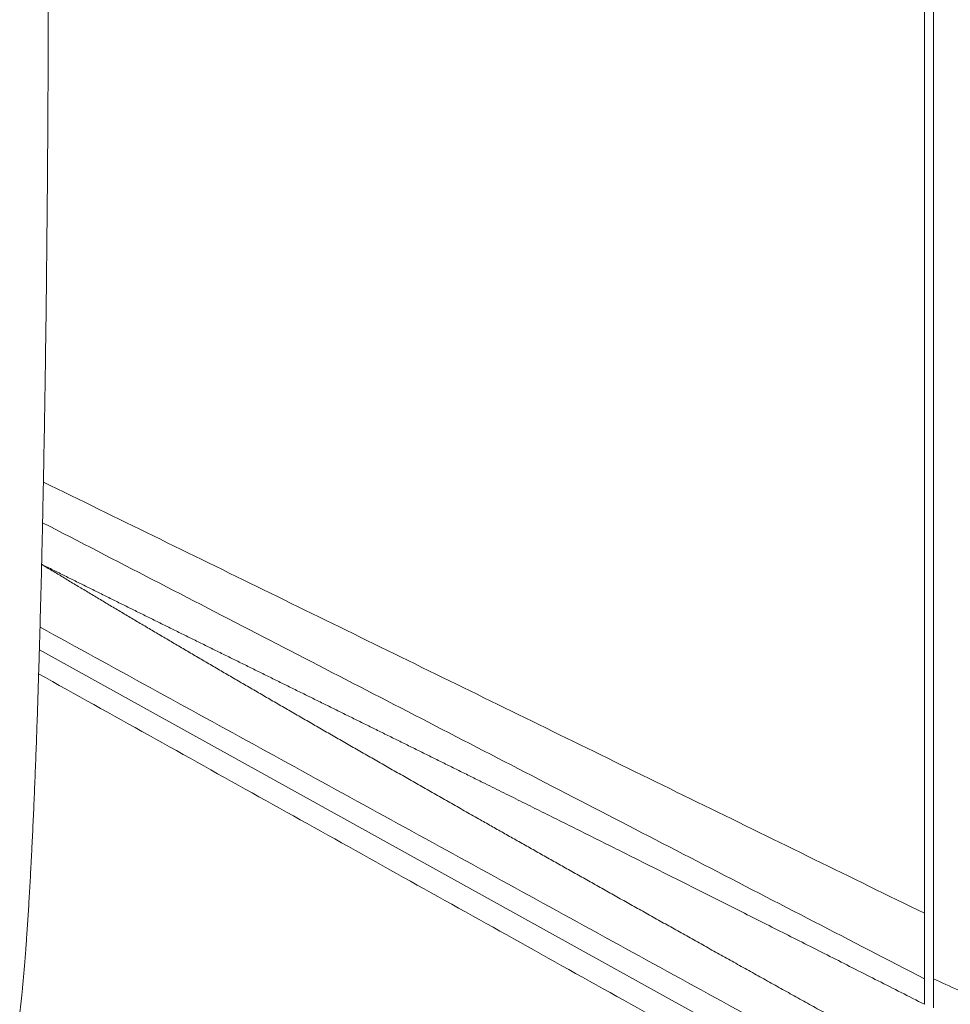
# Model space of a CAD drawing. Header units: millimetres. Extents: x 35469 to 44263, y -24881 to -16268.
# Tile 151 of 231: x 43779 to 43787, y -24759 to -24751. Entities that reach past the tile are written whole.
import ezdxf

# ---------------------------------------------------------------- set-up
doc = ezdxf.new("R2010")
doc.units = ezdxf.units.MM
doc.header["$LTSCALE"] = 0.3175
doc.layers.add('1轮廓实线层', color=7, linetype='Continuous', lineweight=18)

# ---------------------------------------------------------------- blocks, each defined once
blk = doc.blocks.new('MR20E-1840')
at = {"layer": '1轮廓实线层'}
for p, q in [((15623.5056, -10816.2232), (15623.5056, -10800.2578)), ((15623.4003, -10817.5605), (15616.0033, -10813.4607)), ((15623.4306, -10816.2232), (15623.4306, -10815.6738)), ((15623.4306, -10816.4378), (15623.4306, -10816.2232)), ((15623.5056, -10816.4684), (15623.5056, -10816.2232))]:
    blk.add_line(p, q, dxfattribs=at)
for points, knots in [([(15623.4306, -10815.6738), (15623.4306, -10815.0198), (15623.4306, -10814.3657), (15623.4306, -10813.0576), (15623.4306, -10812.4035), (15623.4306, -10811.0954), (15623.4306, -10810.4413), (15623.4306, -10809.1332), (15623.4306, -10808.4792), (15623.4306, -10807.171), (15623.4306, -10806.517), (15623.4306, -10805.2089), (15623.4306, -10804.5548), (15623.4306, -10803.2467), (15623.4306, -10802.5926), (15623.4306, -10801.3783), (15623.4306, -10800.8181), (15623.4306, -10800.2578)], [0, 0, 0, 0, 0.127282, 0.127282, 0.254564, 0.254564, 0.381846, 0.381846, 0.509128, 0.509128, 0.63641, 0.63641, 0.763692, 0.763692, 0.890974, 0.890974, 1, 1, 1, 1]), ([(15616.0371, -10812.0536), (15616.0415, -10811.8272), (15616.0456, -10811.5955), (15616.0531, -10811.1232), (15616.0565, -10810.8826), (15616.0626, -10810.394), (15616.0654, -10810.146), (15616.07, -10809.6445), (15616.072, -10809.391), (15616.0753, -10808.88), (15616.0765, -10808.6226), (15616.0782, -10808.1057), (15616.0787, -10807.8462), (15616.079, -10807.327), (15616.0787, -10807.0672), (15616.0775, -10806.5492), (15616.0764, -10806.291), (15616.0737, -10805.7777), (15616.0719, -10805.5228), (15616.0677, -10805.0179), (15616.0652, -10804.768), (15616.0596, -10804.2749), (15616.0564, -10804.0318), (15616.0493, -10803.5539), (15616.0454, -10803.3192), (15616.037, -10802.8599), (15616.0324, -10802.6353), (15616.0227, -10802.1977), (15616.0175, -10801.9847), (15616.0065, -10801.5717), (15616.0007, -10801.3718), (15615.9886, -10800.9865), (15615.9823, -10800.801), (15615.9757, -10800.6234)], [0, 0, 0, 0, 0.0625, 0.0625, 0.125, 0.125, 0.1875, 0.1875, 0.25, 0.25, 0.3125, 0.3125, 0.375, 0.375, 0.4375, 0.4375, 0.5, 0.5, 0.5625, 0.5625, 0.625, 0.625, 0.6875, 0.6875, 0.75, 0.75, 0.8125, 0.8125, 0.875, 0.875, 0.9375, 0.9375, 1, 1, 1, 1]), ([(15616.0222, -10812.7441), (15616.0385, -10812.7522), (15616.0711, -10812.7684), (15616.12, -10812.7927), (15616.169, -10812.8171), (15616.2179, -10812.8414), (15616.2669, -10812.8657), (15616.3159, -10812.89), (15616.3649, -10812.9143), (15616.4139, -10812.9386), (15616.4629, -10812.963), (15616.512, -10812.9873), (15616.561, -10813.0116), (15616.6101, -10813.0359), (15616.6591, -10813.0602), (15616.7082, -10813.0845), (15616.7573, -10813.1088), (15616.8064, -10813.1331), (15616.8555, -10813.1574), (15616.9046, -10813.1817), (15616.9538, -10813.206), (15617.0029, -10813.2303), (15617.0521, -10813.2546), (15617.1012, -10813.2789), (15617.1504, -10813.3032), (15617.1996, -10813.3275), (15617.2488, -10813.3518), (15617.298, -10813.3761), (15617.3473, -10813.4004), (15617.3965, -10813.4247), (15617.4457, -10813.449), (15617.495, -10813.4734), (15617.5443, -10813.4977), (15617.5936, -10813.522), (15617.6429, -10813.5464), (15617.6922, -10813.5707), (15617.7415, -10813.595), (15617.7908, -10813.6194), (15617.8402, -10813.6437), (15617.8895, -10813.6681), (15617.9389, -10813.6924), (15617.9882, -10813.7168), (15618.0376, -10813.7412), (15618.087, -10813.7655), (15618.1364, -10813.7899), (15618.1859, -10813.8143), (15618.2353, -10813.8387), (15618.2847, -10813.8631), (15618.3342, -10813.8875), (15618.3837, -10813.9119), (15618.4331, -10813.9364), (15618.4826, -10813.9608), (15618.5321, -10813.9852), (15618.5817, -10814.0097), (15618.6312, -10814.0342), (15618.6807, -10814.0586), (15618.7303, -10814.0831), (15618.7798, -10814.1076), (15618.8294, -10814.1321), (15618.879, -10814.1566), (15618.9286, -10814.1811), (15618.9782, -10814.2056), (15619.0278, -10814.2302), (15619.0775, -10814.2547), (15619.1271, -10814.2793), (15619.1768, -10814.3039), (15619.2264, -10814.3284), (15619.2761, -10814.353), (15619.3258, -10814.3777), (15619.3755, -10814.4023), (15619.4252, -10814.4269), (15619.4749, -10814.4516), (15619.5247, -10814.4762), (15619.5744, -10814.5009), (15619.6242, -10814.5256), (15619.674, -10814.5503), (15619.7598, -10814.5929), (15619.8822, -10814.6537), (15620.042, -10814.7331), (15620.2036, -10814.8136), (15620.367, -10814.895), (15620.5323, -10814.9775), (15620.6995, -10815.061), (15620.8686, -10815.1455), (15621.0395, -10815.2311), (15621.2123, -10815.3176), (15621.3869, -10815.4052), (15621.5635, -10815.4938), (15621.7418, -10815.5835), (15621.9221, -10815.6742), (15622.1042, -10815.766), (15622.2882, -10815.8588), (15622.474, -10815.9527), (15622.6617, -10816.0476), (15622.8513, -10816.1436), (15623.0428, -10816.2407), (15623.2361, -10816.3388), (15623.3656, -10816.4047), (15623.4306, -10816.4378)], [0, 0, 0, 0, 0.006642, 0.013285, 0.019928, 0.026571, 0.033214, 0.039857, 0.0465, 0.053144, 0.059788, 0.066433, 0.073077, 0.079723, 0.086368, 0.093014, 0.09966, 0.106307, 0.112954, 0.119602, 0.12625, 0.132899, 0.139548, 0.146198, 0.152848, 0.159499, 0.166151, 0.172803, 0.179456, 0.18611, 0.192764, 0.199419, 0.206075, 0.212732, 0.21939, 0.226048, 0.232707, 0.239367, 0.246028, 0.25269, 0.259353, 0.266017, 0.272681, 0.279347, 0.286014, 0.292681, 0.29935, 0.30602, 0.312691, 0.319363, 0.326036, 0.33271, 0.339386, 0.346063, 0.352741, 0.35942, 0.3661, 0.372782, 0.379465, 0.386149, 0.392834, 0.399521, 0.40621, 0.412899, 0.41959, 0.426283, 0.432977, 0.439672, 0.446369, 0.453068, 0.459768, 0.466469, 0.473172, 0.479877, 0.486583, 0.493291, 0.5, 0.521275, 0.542802, 0.564581, 0.586612, 0.608895, 0.631431, 0.654221, 0.677263, 0.700559, 0.724109, 0.747914, 0.771972, 0.796285, 0.820854, 0.845677, 0.870756, 0.896092, 0.921683, 0.947532, 0.973637, 1, 1, 1, 1]), ([(15623.4211, -10816.969), (15623.3752, -10816.9436), (15623.2838, -10816.8929), (15623.1473, -10816.8172), (15623.012, -10816.7421), (15622.8779, -10816.6676), (15622.745, -10816.5937), (15622.6132, -10816.5205), (15622.4827, -10816.4478), (15622.3533, -10816.3758), (15622.2251, -10816.3044), (15622.0981, -10816.2337), (15621.9723, -10816.1635), (15621.8477, -10816.094), (15621.7242, -10816.025), (15621.6019, -10815.9567), (15621.4809, -10815.889), (15621.361, -10815.8219), (15621.2423, -10815.7555), (15621.1247, -10815.6896), (15621.0084, -10815.6244), (15620.8933, -10815.5598), (15620.7793, -10815.4958), (15620.6665, -10815.4324), (15620.5549, -10815.3696), (15620.4445, -10815.3075), (15620.3353, -10815.2459), (15620.2272, -10815.185), (15620.1204, -10815.1247), (15620.0147, -10815.065), (15619.9102, -10815.0059), (15619.8069, -10814.9474), (15619.6982, -10814.8858), (15619.584, -10814.8211), (15619.4642, -10814.753), (15619.3454, -10814.6854), (15619.2274, -10814.6183), (15619.1104, -10814.5516), (15618.9943, -10814.4852), (15618.8791, -10814.4194), (15618.7647, -10814.3539), (15618.6513, -10814.2889), (15618.5389, -10814.2243), (15618.4273, -10814.1601), (15618.3166, -10814.0963), (15618.2069, -10814.033), (15618.098, -10813.9701), (15617.9901, -10813.9076), (15617.8831, -10813.8455), (15617.7769, -10813.7839), (15617.6717, -10813.7226), (15617.5674, -10813.6618), (15617.4641, -10813.6014), (15617.3616, -10813.5414), (15617.26, -10813.4818), (15617.1594, -10813.4227), (15617.0596, -10813.3639), (15616.9608, -10813.3056), (15616.8628, -10813.2476), (15616.7658, -10813.1901), (15616.6697, -10813.1329), (15616.5745, -10813.0762), (15616.4802, -10813.0199), (15616.3868, -10812.964), (15616.2944, -10812.9084), (15616.2028, -10812.8533), (15616.1122, -10812.7986), (15616.0521, -10812.7622), (15616.0222, -10812.7441)], [0, 0, 0, 0, 0.018487, 0.036816, 0.054988, 0.073003, 0.09086, 0.10856, 0.126103, 0.143489, 0.160717, 0.177788, 0.194702, 0.211459, 0.228059, 0.244501, 0.260787, 0.276915, 0.292886, 0.3087, 0.324358, 0.339858, 0.355201, 0.370387, 0.385416, 0.400288, 0.415004, 0.429562, 0.443963, 0.458208, 0.472296, 0.486227, 0.500001, 0.516283, 0.532447, 0.548493, 0.56442, 0.580229, 0.59592, 0.611494, 0.626949, 0.642286, 0.657506, 0.672608, 0.687592, 0.702459, 0.717208, 0.73184, 0.746355, 0.760753, 0.775034, 0.789197, 0.803244, 0.817174, 0.830988, 0.844685, 0.858265, 0.871729, 0.885077, 0.898309, 0.911425, 0.924425, 0.93731, 0.950079, 0.962732, 0.97527, 0.987692, 1, 1, 1, 1]), ([(15615.8382, -10816.5084), (15615.842, -10816.4784), (15615.8497, -10816.4145), (15615.861, -10816.307), (15615.8721, -10816.1878), (15615.8794, -10816.1006), (15615.8848, -10816.0322), (15615.8876, -10815.9973), (15615.8903, -10815.9613), (15615.8921, -10815.9371), (15615.893, -10815.9249), (15615.8975, -10815.8631), (15615.9046, -10815.7607), (15615.915, -10815.5963), (15615.9217, -10815.4795), (15615.9284, -10815.3592), (15615.9318, -10815.2972), (15615.9359, -10815.2175), (15615.9367, -10815.2014), (15615.9384, -10815.1691), (15615.9392, -10815.1528), (15615.9416, -10815.1037), (15615.9433, -10815.0706), (15615.9481, -10814.97), (15615.9543, -10814.8327), (15615.9604, -10814.6893), (15615.9664, -10814.5428), (15615.9724, -10814.3933), (15615.981, -10814.1598), (15615.9866, -10813.998), (15615.992, -10813.8331), (15615.9946, -10813.749), (15615.9973, -10813.6635)], [0, 0, 0, 0, 0.0625, 0.125, 0.1875, 0.25, 0.25, 0.28125, 0.296875, 0.296875, 0.3125, 0.3125, 0.375, 0.4375, 0.5, 0.5, 0.5625, 0.5625, 0.578125, 0.578125, 0.59375, 0.59375, 0.625, 0.625, 0.6875, 0.75, 0.75, 0.8125, 0.875, 0.9375, 0.9375, 1, 1, 1, 1]), ([(15626.6714, -10817.6034), (15626.6602, -10817.599), (15626.6378, -10817.5901), (15626.6042, -10817.5768), (15626.5704, -10817.5634), (15626.5366, -10817.5499), (15626.5026, -10817.5363), (15626.4685, -10817.5226), (15626.4344, -10817.5088), (15626.4001, -10817.495), (15626.3657, -10817.481), (15626.3311, -10817.467), (15626.2965, -10817.4529), (15626.2618, -10817.4387), (15626.2269, -10817.4244), (15626.1919, -10817.41), (15626.1569, -10817.3955), (15626.1217, -10817.381), (15626.0863, -10817.3663), (15626.0509, -10817.3516), (15626.0154, -10817.3368), (15625.9797, -10817.3219), (15625.944, -10817.3069), (15625.9081, -10817.2918), (15625.8206, -10817.2549), (15625.6798, -10817.1951), (15625.4842, -10817.111), (15625.2836, -10817.0238), (15625.0217, -10816.9087), (15624.6903, -10816.7611), (15624.3063, -10816.588), (15623.9081, -10816.4068), (15623.6462, -10816.2873), (15623.5056, -10816.2232)], [0, 0, 0, 0, 0.010435, 0.02091, 0.031423, 0.041975, 0.052567, 0.063197, 0.073868, 0.084577, 0.095326, 0.106114, 0.116941, 0.127809, 0.138716, 0.149662, 0.160649, 0.171675, 0.182741, 0.193847, 0.204993, 0.216179, 0.227405, 0.238672, 0.249978, 0.309903, 0.37153, 0.434873, 0.499948, 0.619973, 0.74996, 0.865757, 1, 1, 1, 1])]:
    blk.add_open_spline(points, degree=3, knots=knots, dxfattribs=at)
for points, degree in [([(15616.0301, -10812.3949), (15616.0313, -10812.3388), (15616.0336, -10812.2257), (15616.0359, -10812.1112), (15616.0371, -10812.0536)], 3), ([(15623.4306, -10815.6738), (15616.0371, -10812.0536)], 1), ([(15616.0222, -10812.7441), (15616.0235, -10812.6867), (15616.0262, -10812.5712), (15616.0288, -10812.4539), (15616.0301, -10812.3949)], 3), ([(15623.4306, -10816.2232), (15616.0301, -10812.3949)], 1), ([(15616.0087, -10813.2717), (15616.0134, -10813.1004), (15616.0179, -10812.9244), (15616.0222, -10812.7441)], 3), ([(15616.0033, -10813.4607), (15616.0042, -10813.4295), (15616.006, -10813.3669), (15616.0078, -10813.3036), (15616.0087, -10813.2717)], 3), ([(15623.4069, -10817.3329), (15616.0087, -10813.2717)], 1), ([(15615.9973, -10813.6635), (15615.9983, -10813.6301), (15616.0003, -10813.5629), (15616.0023, -10813.4949), (15616.0033, -10813.4607)], 3), ([(15623.3923, -10817.7899), (15615.9973, -10813.6635)], 1)]:
    blk.add_open_spline(points, degree=degree, dxfattribs=at)

msp = doc.modelspace()

# ---------------------------------------------------------------- block references
msp.add_blockref('MR20E-1840', (28163.1775, -13942.8535))

doc.saveas('drawing.dxf')
